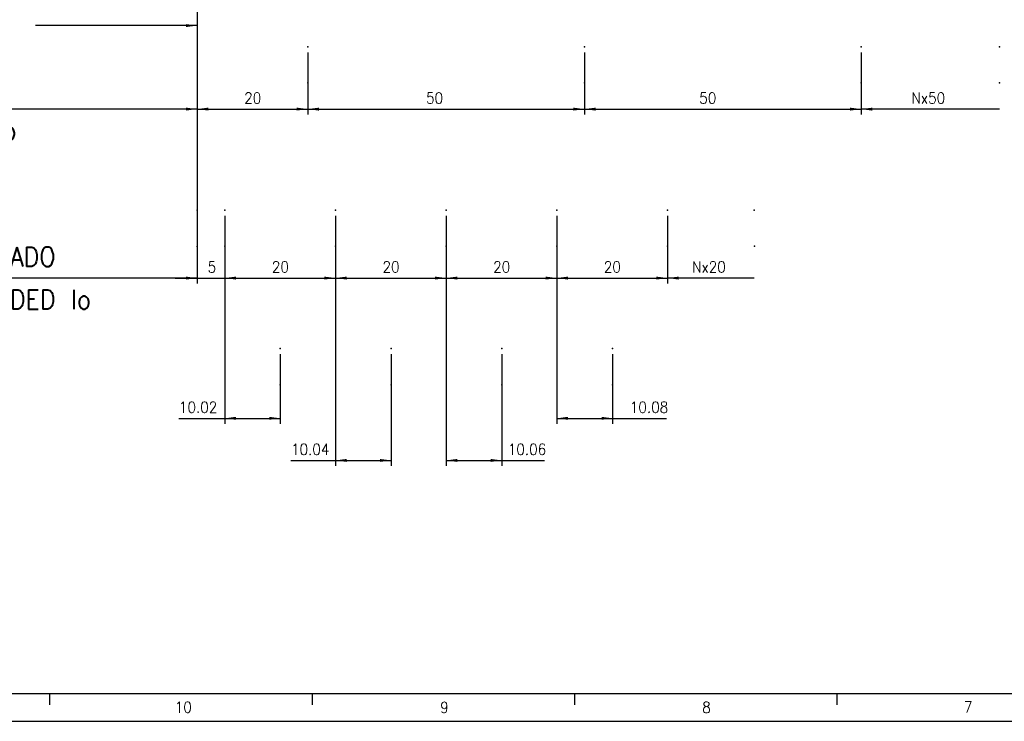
# Model space of a CAD drawing. Header units: millimetres. Extents: x -285 to 2170, y -280 to 203.
# Tile 2 of 32: x -176 to 1, y -217 to -90. Entities that reach past the tile are written whole.
import ezdxf

# ---------------------------------------------------------------- set-up
doc = ezdxf.new("R2010")
doc.units = ezdxf.units.MM
doc.layers.add('1', color=7, linetype='Continuous')
doc.styles.add('CONVERTER_11', font='txt.shx', dxfattribs={"width": 0.9})
doc.dimstyles.new('ME10_DIM_10', dxfattribs={"dimtxt": 2, "dimasz": 2, "dimexe": 1, "dimexo": 1, "dimgap": 1, "dimtad": 1, "dimdsep": 46, "dimtxsty": 'CONVERTER_11', "dimsah": 1, "dimcen": 0.09, "dimclrd": 2, "dimclre": 2, "dimclrt": 2, "dimadec": 0, "dimazin": 0, "dimtfac": 1, "dimtdec": 4, "dimtix": 1, "dimtmove": 0, "dimatfit": 3, "dimfxl": 1, "dimtolj": 1, "dimtzin": 0, "dimarcsym": 0})
doc.dimstyles.new('ME10_DIM_11', dxfattribs={"dimtxt": 2, "dimasz": 2, "dimexe": 1, "dimexo": 1, "dimgap": 1, "dimtad": 1, "dimdsep": 46, "dimtxsty": 'CONVERTER_11', "dimsah": 1, "dimcen": 0.09, "dimclrd": 2, "dimclre": 2, "dimclrt": 2, "dimadec": 0, "dimazin": 0, "dimtfac": 1, "dimtdec": 4, "dimtix": 1, "dimtmove": 0, "dimatfit": 3, "dimfxl": 1, "dimtolj": 1, "dimtzin": 0, "dimarcsym": 0})
doc.dimstyles.new('ME10_DIM_12', dxfattribs={"dimtxt": 2, "dimasz": 2, "dimexe": 1, "dimexo": 1, "dimgap": 1, "dimtad": 1, "dimdsep": 46, "dimtxsty": 'CONVERTER_11', "dimsah": 1, "dimcen": 0.09, "dimclrd": 2, "dimclre": 2, "dimclrt": 2, "dimadec": 0, "dimazin": 0, "dimtfac": 1, "dimtdec": 4, "dimtix": 1, "dimtmove": 0, "dimatfit": 3, "dimfxl": 1, "dimtolj": 1, "dimtzin": 0, "dimarcsym": 0})
doc.dimstyles.new('ME10_DIM_13', dxfattribs={"dimtxt": 2, "dimasz": 2, "dimexe": 1, "dimexo": 1, "dimgap": 1, "dimtad": 1, "dimdsep": 46, "dimtxsty": 'CONVERTER_11', "dimsah": 1, "dimcen": 0.09, "dimclrd": 2, "dimclre": 2, "dimclrt": 2, "dimadec": 0, "dimazin": 0, "dimtfac": 1, "dimtdec": 4, "dimtix": 1, "dimtmove": 0, "dimatfit": 3, "dimfxl": 1, "dimtolj": 1, "dimtzin": 0, "dimarcsym": 0})
doc.dimstyles.new('ME10_DIM_14', dxfattribs={"dimtxt": 2, "dimasz": 2, "dimexe": 1, "dimexo": 1, "dimgap": 1, "dimtad": 1, "dimdsep": 46, "dimtxsty": 'CONVERTER_11', "dimsah": 1, "dimcen": 0.09, "dimclrd": 2, "dimclre": 2, "dimclrt": 2, "dimadec": 0, "dimazin": 0, "dimtfac": 1, "dimtdec": 4, "dimtix": 1, "dimtmove": 0, "dimatfit": 3, "dimfxl": 1, "dimtolj": 1, "dimtzin": 0, "dimarcsym": 0})
doc.dimstyles.new('ME10_DIM_15', dxfattribs={"dimtxt": 2, "dimasz": 2, "dimexe": 1, "dimexo": 1, "dimgap": 1, "dimtad": 1, "dimdsep": 46, "dimtxsty": 'CONVERTER_11', "dimsah": 1, "dimcen": 0.09, "dimclrd": 2, "dimclre": 2, "dimclrt": 2, "dimadec": 0, "dimazin": 0, "dimtfac": 1, "dimtdec": 4, "dimtix": 1, "dimtmove": 0, "dimatfit": 3, "dimfxl": 1, "dimtolj": 1, "dimtzin": 0, "dimarcsym": 0})
doc.dimstyles.new('ME10_DIM_16', dxfattribs={"dimtxt": 2, "dimasz": 2, "dimexe": 1, "dimexo": 1, "dimgap": 1, "dimtad": 1, "dimdsep": 46, "dimtxsty": 'CONVERTER_11', "dimsah": 1, "dimcen": 0.09, "dimclrd": 2, "dimclre": 2, "dimclrt": 2, "dimadec": 0, "dimazin": 0, "dimtfac": 1, "dimtdec": 4, "dimtix": 1, "dimtmove": 0, "dimatfit": 3, "dimfxl": 1, "dimtolj": 1, "dimtzin": 0, "dimarcsym": 0})
doc.dimstyles.new('ME10_DIM_17', dxfattribs={"dimtxt": 2, "dimasz": 2, "dimexe": 1, "dimexo": 1, "dimgap": 1, "dimtad": 1, "dimdsep": 46, "dimtxsty": 'CONVERTER_11', "dimsah": 1, "dimcen": 0.09, "dimclrd": 2, "dimclre": 2, "dimclrt": 2, "dimadec": 0, "dimazin": 0, "dimtfac": 1, "dimtdec": 4, "dimtix": 1, "dimtmove": 0, "dimatfit": 3, "dimfxl": 1, "dimtolj": 1, "dimtzin": 0, "dimarcsym": 0})
doc.dimstyles.new('ME10_DIM_18', dxfattribs={"dimtxt": 2, "dimasz": 2, "dimexe": 1, "dimexo": 1, "dimgap": 1, "dimtad": 1, "dimdsep": 46, "dimtxsty": 'CONVERTER_11', "dimsah": 1, "dimcen": 0.09, "dimclrd": 2, "dimclre": 2, "dimclrt": 2, "dimadec": 0, "dimazin": 0, "dimtfac": 1, "dimtdec": 4, "dimtix": 1, "dimtmove": 0, "dimatfit": 3, "dimfxl": 1, "dimtolj": 1, "dimtzin": 0, "dimarcsym": 0})
doc.dimstyles.new('ME10_DIM_19', dxfattribs={"dimtxt": 2, "dimasz": 2, "dimexe": 1, "dimexo": 1, "dimgap": 1, "dimtad": 1, "dimdsep": 46, "dimtxsty": 'CONVERTER_11', "dimsah": 1, "dimcen": 0.09, "dimclrd": 2, "dimclre": 2, "dimclrt": 2, "dimadec": 0, "dimazin": 0, "dimtfac": 1, "dimtdec": 4, "dimtix": 1, "dimtmove": 0, "dimatfit": 3, "dimfxl": 1, "dimtolj": 1, "dimtzin": 0, "dimarcsym": 0})
doc.dimstyles.new('ME10_DIM_20', dxfattribs={"dimtxt": 2, "dimasz": 2, "dimexe": 1, "dimexo": 1, "dimgap": 1, "dimtad": 1, "dimdsep": 46, "dimtxsty": 'CONVERTER_11', "dimsah": 1, "dimcen": 0.09, "dimclrd": 2, "dimclre": 2, "dimclrt": 2, "dimadec": 0, "dimazin": 0, "dimtfac": 1, "dimtdec": 4, "dimtix": 1, "dimtmove": 0, "dimatfit": 3, "dimfxl": 1, "dimtolj": 1, "dimtzin": 0, "dimarcsym": 0})
doc.dimstyles.new('ME10_DIM_21', dxfattribs={"dimtxt": 2, "dimasz": 2, "dimexe": 1, "dimexo": 1, "dimgap": 1, "dimtad": 1, "dimdsep": 46, "dimtxsty": 'CONVERTER_11', "dimsah": 1, "dimcen": 0.09, "dimclrd": 2, "dimclre": 2, "dimclrt": 2, "dimadec": 0, "dimazin": 0, "dimtfac": 1, "dimtdec": 4, "dimtix": 1, "dimtmove": 0, "dimatfit": 3, "dimfxl": 1, "dimtolj": 1, "dimtzin": 0, "dimarcsym": 0})
doc.dimstyles.get("Standard").update_dxf_attribs({"dimtxt": 0.18, "dimasz": 0.18, "dimexe": 0.18, "dimexo": 0.0625, "dimgap": 0.09, "dimtad": 0, "dimtih": 1, "dimtoh": 1, "dimdec": 4, "dimzin": 0, "dimdsep": 46, "dimtxsty": 'Standard', "dimcen": 0.09, "dimadec": 0, "dimazin": 0, "dimtfac": 1, "dimtdec": 4, "dimtofl": 0, "dimtmove": 0, "dimatfit": 3, "dimfxl": 1, "dimtolj": 1, "dimtzin": 0, "dimarcsym": 0})

# ---------------------------------------------------------------- blocks, each defined once
blk = doc.blocks.new('Marco_a2', base_point=(304.21, -212.02))
at = {"layer": '1', "color": 7, "linetype": 'Continuous'}
blk.add_line((-264.79, -212.02), (304.21, -212.02), dxfattribs=at)
at = {"layer": '1', "color": 2, "linetype": 'Continuous'}
for p, q in [((-171.06, -212.02), (-171.06, -214.02)), ((-123.64, -212.02), (-123.64, -214.02)), ((-76.22, -212.02), (-76.22, -214.02)), ((-28.81, -212.02), (-28.81, -214.02)), ((-284.79, -217.02), (309.21, -217.02))]:
    blk.add_line(p, q, dxfattribs=at)
at = {"layer": '1', "color": 2, "char_height": 2, "attachment_point": 4, "line_spacing_factor": 1.20048, "style": 'CONVERTER_11'}
for s, insert in [('10', (-148.44, -214.48)), ('9', (-100.48, -214.51)), ('8', (-53.12, -214.51)), ('7', (-5.83, -214.46))]:
    blk.add_mtext(s, dxfattribs=dict(at, insert=insert))
blk = doc.blocks.new('Top', base_point=(304.21, -212.02))
blk.add_blockref('Marco_a2', (304.21, -212.02))
blk = doc.blocks.new('*D52')
at = {"layer": '1', "color": 2, "linetype": 'Continuous'}
for p, q in [((-79.4, -125.7), (-79.4, -163.29)), ((-69.32, -150.7), (-69.32, -163.29)), ((-79.4, -162.29), (-69.32, -162.29)), ((-69.32, -162.29), (-59.55, -162.29))]:
    blk.add_line(p, q, dxfattribs=at)
at = {"layer": '1', "color": 2}
for points in [[(-77.4, -162.02), (-77.4, -162.55), (-79.4, -162.29)], [(-71.32, -162.55), (-71.32, -162.02), (-69.32, -162.29)]]:
    blk.add_solid(points, dxfattribs=at)
at = {"layer": '1', "color": 2, "insert": (-66.2, -161.29), "char_height": 2, "attachment_point": 7, "rotation": 0.0001, "line_spacing_factor": 0.60024, "style": 'CONVERTER_11'}
blk.add_mtext('10.08', dxfattribs=at)
blk = doc.blocks.new('*D53')
at = {"layer": '1', "color": 2, "linetype": 'Continuous'}
for p, q in [((-99.4, -125.7), (-99.4, -170.89)), ((-89.34, -150.7), (-89.34, -170.89)), ((-99.4, -169.89), (-89.34, -169.89)), ((-89.34, -169.89), (-81.61, -169.89))]:
    blk.add_line(p, q, dxfattribs=at)
at = {"layer": '1', "color": 2}
for points in [[(-97.4, -169.63), (-97.4, -170.16), (-99.4, -169.89)], [(-91.34, -170.16), (-91.34, -169.63), (-89.34, -169.89)]]:
    blk.add_solid(points, dxfattribs=at)
at = {"layer": '1', "color": 2, "insert": (-88.26, -168.89), "char_height": 2, "attachment_point": 7, "rotation": 0.0001, "line_spacing_factor": 0.60024, "style": 'CONVERTER_11'}
blk.add_mtext('10.06', dxfattribs=at)
blk = doc.blocks.new('*D54')
at = {"layer": '1', "color": 2, "linetype": 'Continuous'}
for p, q in [((-119.4, -125.7), (-119.4, -170.89)), ((-109.36, -150.7), (-109.36, -170.89)), ((-127.44, -169.89), (-119.4, -169.89)), ((-119.4, -169.89), (-109.36, -169.89))]:
    blk.add_line(p, q, dxfattribs=at)
at = {"layer": '1', "color": 2}
for points in [[(-117.4, -169.63), (-117.4, -170.16), (-119.4, -169.89)], [(-111.36, -170.16), (-111.36, -169.63), (-109.36, -169.89)]]:
    blk.add_solid(points, dxfattribs=at)
at = {"layer": '1', "color": 2, "insert": (-127.44, -168.89), "char_height": 2, "attachment_point": 7, "rotation": 0.0001, "line_spacing_factor": 0.60024, "style": 'CONVERTER_11'}
blk.add_mtext('10.04', dxfattribs=at)
blk = doc.blocks.new('*D55')
at = {"layer": '1', "color": 2, "linetype": 'Continuous'}
for p, q in [((-139.4, -125.7), (-139.4, -163.29)), ((-129.38, -150.7), (-129.38, -163.29)), ((-147.7, -162.29), (-139.4, -162.29)), ((-139.4, -162.29), (-129.38, -162.29))]:
    blk.add_line(p, q, dxfattribs=at)
at = {"layer": '1', "color": 2}
for points in [[(-137.4, -162.02), (-137.4, -162.55), (-139.4, -162.29)], [(-131.38, -162.55), (-131.38, -162.02), (-129.38, -162.29)]]:
    blk.add_solid(points, dxfattribs=at)
at = {"layer": '1', "color": 2, "insert": (-147.7, -161.29), "char_height": 2, "attachment_point": 7, "rotation": 0.0001, "line_spacing_factor": 0.60024, "style": 'CONVERTER_11'}
blk.add_mtext('10.02', dxfattribs=at)
blk = doc.blocks.new('*D56')
at = {"layer": '1', "color": 2, "linetype": 'Continuous'}
for p, q in [((-59.4, -125.7), (-59.4, -137.95)), ((-43.7, -136.95), (-59.4, -136.95))]:
    blk.add_line(p, q, dxfattribs=at)
at = {"layer": '1', "color": 2}
blk.add_solid([(-57.4, -136.69), (-57.4, -137.22), (-59.4, -136.95)], dxfattribs=at)
at = {"layer": '1', "color": 2, "insert": (-54.95, -135.95), "char_height": 2, "attachment_point": 7, "rotation": 0.0001, "line_spacing_factor": 0.60024, "style": 'CONVERTER_11'}
blk.add_mtext('Nx20', dxfattribs=at)
blk = doc.blocks.new('*D57')
at = {"layer": '1', "color": 2, "linetype": 'Continuous'}
for p, q in [((-24.4, -96.18), (-24.4, -107.43)), ((0.6, -106.43), (-24.4, -106.43))]:
    blk.add_line(p, q, dxfattribs=at)
at = {"layer": '1', "color": 2}
blk.add_solid([(-22.4, -106.17), (-22.4, -106.7), (-24.4, -106.43)], dxfattribs=at)
at = {"layer": '1', "color": 2, "insert": (-15.3, -105.43), "char_height": 2, "attachment_point": 7, "rotation": 0.0001, "line_spacing_factor": 0.60024, "style": 'CONVERTER_11'}
blk.add_mtext('Nx50', dxfattribs=at)
blk = doc.blocks.new('*D58')
at = {"layer": '1', "color": 2, "linetype": 'Continuous'}
for p, q in [((-79.4, -125.7), (-79.4, -137.95)), ((-59.4, -125.7), (-59.4, -137.95)), ((-79.4, -136.95), (-59.4, -136.95))]:
    blk.add_line(p, q, dxfattribs=at)
at = {"layer": '1', "color": 2}
for points in [[(-77.4, -136.69), (-77.4, -137.22), (-79.4, -136.95)], [(-61.4, -137.22), (-61.4, -136.69), (-59.4, -136.95)]]:
    blk.add_solid(points, dxfattribs=at)
at = {"layer": '1', "color": 2, "insert": (-70.9, -135.95), "char_height": 2, "attachment_point": 7, "rotation": 0.0001, "line_spacing_factor": 0.60024, "style": 'CONVERTER_11'}
blk.add_mtext('20', dxfattribs=at)
blk = doc.blocks.new('*D59')
at = {"layer": '1', "color": 2, "linetype": 'Continuous'}
for p, q in [((-99.4, -125.7), (-99.4, -137.95)), ((-79.4, -125.7), (-79.4, -137.95)), ((-99.4, -136.95), (-79.4, -136.95))]:
    blk.add_line(p, q, dxfattribs=at)
at = {"layer": '1', "color": 2}
for points in [[(-97.4, -136.69), (-97.4, -137.22), (-99.4, -136.95)], [(-81.4, -137.22), (-81.4, -136.69), (-79.4, -136.95)]]:
    blk.add_solid(points, dxfattribs=at)
at = {"layer": '1', "color": 2, "insert": (-90.9, -135.95), "char_height": 2, "attachment_point": 7, "rotation": 0.0001, "line_spacing_factor": 0.60024, "style": 'CONVERTER_11'}
blk.add_mtext('20', dxfattribs=at)
blk = doc.blocks.new('*D60')
at = {"layer": '1', "color": 2, "linetype": 'Continuous'}
for p, q in [((-119.4, -125.7), (-119.4, -137.95)), ((-99.4, -125.7), (-99.4, -137.95)), ((-119.4, -136.95), (-99.4, -136.95))]:
    blk.add_line(p, q, dxfattribs=at)
at = {"layer": '1', "color": 2}
for points in [[(-117.4, -136.69), (-117.4, -137.22), (-119.4, -136.95)], [(-101.4, -137.22), (-101.4, -136.69), (-99.4, -136.95)]]:
    blk.add_solid(points, dxfattribs=at)
at = {"layer": '1', "color": 2, "insert": (-110.9, -135.95), "char_height": 2, "attachment_point": 7, "rotation": 0.0001, "line_spacing_factor": 0.60024, "style": 'CONVERTER_11'}
blk.add_mtext('20', dxfattribs=at)
blk = doc.blocks.new('*D61')
at = {"layer": '1', "color": 2, "linetype": 'Continuous'}
for p, q in [((-139.4, -125.7), (-139.4, -137.95)), ((-119.4, -125.7), (-119.4, -137.95)), ((-139.4, -136.95), (-119.4, -136.95))]:
    blk.add_line(p, q, dxfattribs=at)
at = {"layer": '1', "color": 2}
for points in [[(-137.4, -136.69), (-137.4, -137.22), (-139.4, -136.95)], [(-121.4, -137.22), (-121.4, -136.69), (-119.4, -136.95)]]:
    blk.add_solid(points, dxfattribs=at)
at = {"layer": '1', "color": 2, "insert": (-130.9, -135.95), "char_height": 2, "attachment_point": 7, "rotation": 0.0001, "line_spacing_factor": 0.60024, "style": 'CONVERTER_11'}
blk.add_mtext('20', dxfattribs=at)
blk = doc.blocks.new('*D62')
at = {"layer": '1', "color": 2, "linetype": 'Continuous'}
for p, q in [((-74.4, -96.18), (-74.4, -107.43)), ((-24.4, -96.18), (-24.4, -107.43)), ((-74.4, -106.43), (-24.4, -106.43))]:
    blk.add_line(p, q, dxfattribs=at)
at = {"layer": '1', "color": 2}
for points in [[(-72.4, -106.17), (-72.4, -106.7), (-74.4, -106.43)], [(-26.4, -106.7), (-26.4, -106.17), (-24.4, -106.43)]]:
    blk.add_solid(points, dxfattribs=at)
at = {"layer": '1', "color": 2, "insert": (-53.65, -105.43), "char_height": 2, "attachment_point": 7, "rotation": 0.0001, "line_spacing_factor": 0.60024, "style": 'CONVERTER_11'}
blk.add_mtext('50', dxfattribs=at)
blk = doc.blocks.new('*D63')
at = {"layer": '1', "color": 2, "linetype": 'Continuous'}
for p, q in [((-124.4, -96.18), (-124.4, -107.43)), ((-74.4, -96.18), (-74.4, -107.43)), ((-124.4, -106.43), (-74.4, -106.43))]:
    blk.add_line(p, q, dxfattribs=at)
at = {"layer": '1', "color": 2}
for points in [[(-122.4, -106.17), (-122.4, -106.7), (-124.4, -106.43)], [(-76.4, -106.7), (-76.4, -106.17), (-74.4, -106.43)]]:
    blk.add_solid(points, dxfattribs=at)
at = {"layer": '1', "color": 2, "insert": (-103.03, -105.43), "char_height": 2, "attachment_point": 7, "rotation": 0.0001, "line_spacing_factor": 0.60024, "style": 'CONVERTER_11'}
blk.add_mtext('50', dxfattribs=at)
blk = doc.blocks.new('*D64')
at = {"layer": '1', "color": 2, "linetype": 'Continuous'}
for p, q in [((-144.4, -96.46), (-144.4, -107.43)), ((-124.4, -96.18), (-124.4, -107.43)), ((-144.4, -106.43), (-124.4, -106.43))]:
    blk.add_line(p, q, dxfattribs=at)
at = {"layer": '1', "color": 2}
for points in [[(-142.4, -106.17), (-142.4, -106.69), (-144.4, -106.43)], [(-126.4, -106.69), (-126.4, -106.17), (-124.4, -106.43)]]:
    blk.add_solid(points, dxfattribs=at)
at = {"layer": '1', "color": 2, "insert": (-135.9, -105.43), "char_height": 2, "attachment_point": 7, "rotation": 0.0001, "line_spacing_factor": 0.60024, "style": 'CONVERTER_11'}
blk.add_mtext('20', dxfattribs=at)
blk = doc.blocks.new('*D65')
at = {"layer": '1', "color": 2, "linetype": 'Continuous'}
for p, q in [((-144.4, -96.46), (-144.4, -137.96)), ((-139.4, -125.7), (-139.4, -137.96)), ((-148.4, -136.96), (-144.4, -136.96)), ((-144.4, -136.96), (-139.4, -136.96)), ((-139.4, -136.96), (-135.4, -136.96))]:
    blk.add_line(p, q, dxfattribs=at)
at = {"layer": '1', "color": 2}
for points in [[(-146.4, -137.22), (-146.4, -136.7), (-144.4, -136.96)], [(-137.4, -136.7), (-137.4, -137.22), (-139.4, -136.96)]]:
    blk.add_solid(points, dxfattribs=at)
at = {"layer": '1', "color": 2, "insert": (-142.5, -135.96), "char_height": 2, "attachment_point": 7, "rotation": 0.0001, "line_spacing_factor": 0.60024, "style": 'CONVERTER_11'}
blk.add_mtext('5', dxfattribs=at)
blk = doc.blocks.new('A__1', base_point=(-105.42, -133.038))
at = {"layer": '1', "color": 7}
for p in [(-124.405, -95.183), (-74.405, -95.183), (-24.405, -95.183), (0.595, -95.183), (-144.405, -124.712), (-139.405, -124.701), (-119.405, -124.701), (-99.405, -124.701), (-79.405, -124.701), (-59.405, -124.701), (-43.701, -124.701), (-129.385, -149.701), (-109.365, -149.701), (-89.345, -149.701), (-69.325, -149.701)]:
    blk.add_point(p, dxfattribs=at)
at = {"layer": '1'}
for name in ['*D57', '*D56']:
    blk.add_blockref(name, (0, 0), dxfattribs=at)
at = {"layer": '1', "color": 2, "char_height": 3.5, "line_spacing_factor": 1.320528, "style": 'CONVERTER_11'}
for s, insert, attachment_point in [('Io CODIFICADO\\PINCREMENTAL Io', (-211.435, -112.034), 7), ('Io CODIFICADO\\PDISTANCE-CODED Io', (-185.357, -136.954), 5)]:
    blk.add_mtext(s, dxfattribs=dict(at, insert=insert, attachment_point=attachment_point))
at = {"layer": '1'}
for base, p1, p2, dimstyle, picture, middle in [((-124.405, -106.433), (-74.405, -95.183), (-124.405, -95.183), 'ME10_DIM_19', '*D63', (-101.532, -104.433)), ((-74.405, -106.433), (-24.405, -95.183), (-74.405, -95.183), 'ME10_DIM_18', '*D62', (-52.146, -104.433)), ((-139.405, -162.286), (-129.385, -149.701), (-139.405, -124.701), 'ME10_DIM_13', '*D55', (-144.375, -160.286)), ((-119.405, -169.892), (-109.365, -149.701), (-119.405, -124.701), 'ME10_DIM_12', '*D54', (-124.119, -167.892)), ((-99.405, -169.892), (-89.345, -149.701), (-99.405, -124.701), 'ME10_DIM_11', '*D53', (-84.931, -167.892)), ((-79.405, -162.286), (-69.325, -149.701), (-79.405, -124.701), 'ME10_DIM_10', '*D52', (-62.873, -160.286))]:
    dim = blk.add_linear_dim(base=base, p1=p1, p2=p2, dimstyle=dimstyle, dxfattribs=at)
    dim.commit()
    dim.dimension.update_dxf_attribs({"geometry": picture, "text_midpoint": middle, "text_rotation": 0.00014})
for p1, p2, dimstyle, picture, middle in [((-119.405, -124.701), (-139.405, -124.701), 'ME10_DIM_17', '*D61', (-129.405, -134.954)), ((-99.405, -124.701), (-119.405, -124.701), 'ME10_DIM_16', '*D60', (-109.405, -134.954)), ((-79.405, -124.701), (-99.405, -124.701), 'ME10_DIM_15', '*D59', (-89.405, -134.954)), ((-59.405, -124.701), (-79.405, -124.701), 'ME10_DIM_14', '*D58', (-69.405, -134.954))]:
    dim = blk.add_aligned_dim(p1=p1, p2=p2, distance=12.252, dimstyle=dimstyle, dxfattribs=at)
    dim.commit()
    dim.dimension.update_dxf_attribs({"geometry": picture, "text_midpoint": middle, "text_rotation": 0.00014})
blk = doc.blocks.new('240', base_point=(-105, -138.27))
at = {"layer": '1', "color": 7, "linetype": 'Continuous'}
blk.add_line((-144.4, -95.46), (-144.41, -124.71), dxfattribs=at)
blk.add_blockref('A__1', (-105.42, -133.04))
blk = doc.blocks.new('Pegar1', base_point=(-105, -137.272))
at = {"layer": '1', "color": 2}
for points in [[(-146.404, -106.693), (-146.404, -106.167), (-144.404, -106.43)], [(-146.403, -137.222), (-146.403, -136.696), (-144.403, -136.959)]]:
    blk.add_solid(points, dxfattribs=at)
at = {"layer": '1'}
blk.add_blockref('240', (-105, -138.272), dxfattribs=at)
for base, p1, dimstyle, picture, middle in [((-144.403, -136.959), (-139.405, -124.701), 'ME10_DIM_21', '*D65', (-141.904, -134.959)), ((-144.403, -106.43), (-124.405, -95.183), 'ME10_DIM_20', '*D64', (-134.404, -104.43))]:
    dim = blk.add_linear_dim(base=base, p1=p1, p2=(-144.403, -95.464), dimstyle=dimstyle, dxfattribs=at)
    dim.commit()
    dim.dimension.update_dxf_attribs({"geometry": picture, "text_midpoint": middle, "text_rotation": 0.00014})
at = {"layer": '1', "color": 2, "linetype": 'Continuous', "has_arrowhead": 0}
for points in [[(-144.404, -106.43), (-211.435, -106.434)], [(-144.403, -136.959), (-211.082, -136.954)]]:
    blk.add_leader(points, dimstyle='Standard', dxfattribs=at)
blk = doc.blocks.new('A__38', base_point=(17, 1))
at = {"layer": '1', "color": 7, "linetype": 'Continuous'}
blk.add_line((-144.398, -27.135), (-144.405, -124.712), dxfattribs=at)
at = {"layer": '1', "color": 7}
for p in [(-124.398, -101.698), (-74.398, -101.698), (-24.398, -101.698), (0.602, -101.698), (-144.398, -131.227), (-139.398, -131.217), (-119.398, -131.217), (-99.398, -131.217), (-79.398, -131.217), (-59.398, -131.217), (-43.693, -131.217), (-129.378, -156.217), (-109.358, -156.217), (-89.338, -156.217), (-69.318, -156.217)]:
    blk.add_point(p, dxfattribs=at)
at = {"layer": '1', "color": 2}
blk.add_solid([(-146.403, -91.606), (-146.403, -91.079), (-144.403, -91.343)], dxfattribs=at)
at = {"layer": '1', "color": 2, "linetype": 'Continuous', "has_arrowhead": 0}
blk.add_leader([(-144.403, -91.343), (-173.613, -91.343)], dimstyle='Standard', dxfattribs=at)

msp = doc.modelspace()

# ---------------------------------------------------------------- block references
for name, p in [('Top', (304.21, -212.02)), ('A__38', (17, 1)), ('Pegar1', (-105, -137.27))]:
    msp.add_blockref(name, p)

doc.saveas('drawing.dxf')
